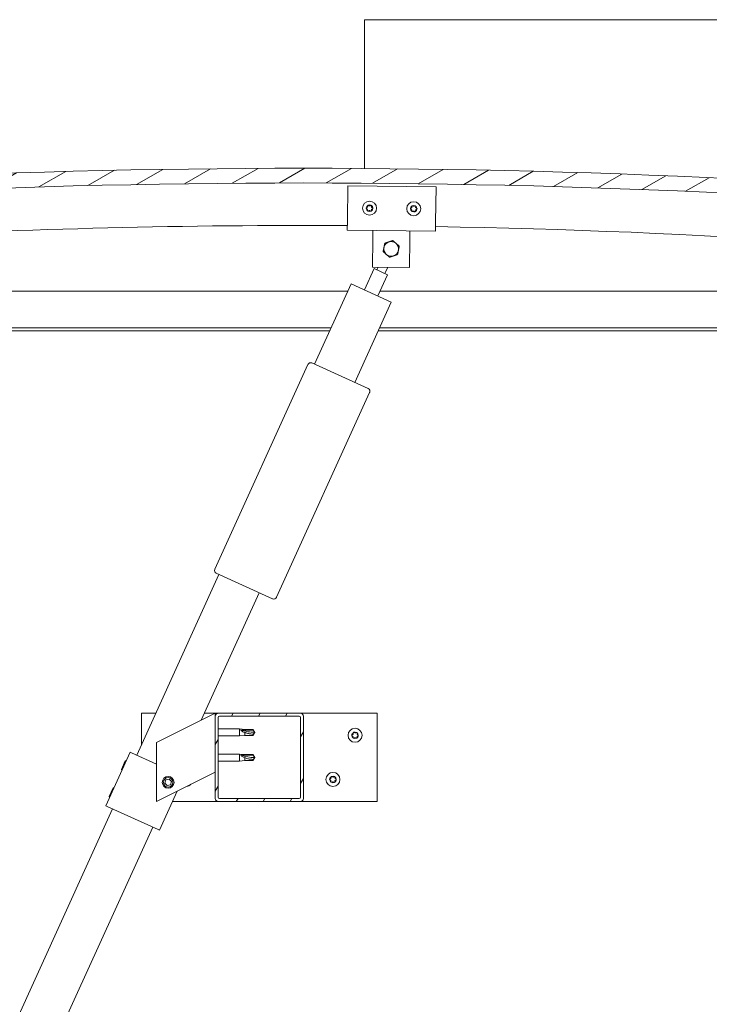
# Model space of a CAD drawing. Header units: millimetres. Extents: x 23192 to 177760, y -399809 to -79279.
# Tile 47 of 256: x 61752 to 61799, y -207945 to -207878. Entities that reach past the tile are written whole.
import ezdxf

# ---------------------------------------------------------------- set-up
doc = ezdxf.new("R2010")
doc.units = ezdxf.units.MM
doc.layers.get('0').update_dxf_attribs({"lineweight": 0})
doc.layers.add('Hatch (ISO)', color=7, linetype='Continuous', lineweight=18)
doc.layers.add('Visible (ISO)', color=7, linetype='Continuous', lineweight=50)
pattern_1 = [(60, (-10843.571, -2108.028), (-13.748153, 7.9375), [])]

# ---------------------------------------------------------------- blocks, each defined once
blk = doc.blocks.new('A$C3bf03bbc')
at = {"layer": 'Hatch (ISO)', "lineweight": 9}
h = blk.add_hatch(dxfattribs=at)
h.set_pattern_fill('ANSI31', color=256, scale=127, angle=-15, style=0)
h.set_pattern_definition([(30, (-10843.571, -2108.028), (-7.9375, 13.748153), [])])
edge = h.paths.add_edge_path()
edge.add_line((21.5, 567.5), (51.5, 567.5))
edge.add_line((51.5, 567.5), (51.5, 577.5))
edge.add_line((51.5, 577.5), (21.5, 577.5))
edge.add_ellipse((-603.5, -5324.56), major_axis=(625, 5902.06), ratio=1, start_angle=0, end_angle=12.089642)
edge.add_line((-1228.5, 577.5), (-1258.5, 577.5))
edge.add_line((-1258.5, 577.5), (-1258.5, 567.5))
edge.add_line((-1258.5, 567.5), (-1228.5, 567.5))
edge.add_ellipse((-603.5, -5334.56), major_axis=(-625, 5902.06), ratio=1, start_angle=347.910358, end_angle=360, ccw=False)
h = blk.add_hatch(dxfattribs=at)
h.set_pattern_fill('ANSI31', color=256, scale=127, angle=15, style=0)
h.set_pattern_definition(pattern_1)
edge = h.paths.add_edge_path()
edge.add_line((16.6, 565.5), (17.5, 565.5))
edge.add_line((17.5, 565.5), (31.4, 565.5))
edge.add_ellipse((31.4, 565.6), major_axis=(0, -0.1), ratio=1, start_angle=0, end_angle=90)
edge.add_line((31.5, 565.6), (31.5, 567.21))
edge.add_ellipse((31.4, 567.21), major_axis=(0.1, 0), ratio=1, start_angle=0, end_angle=86.98358)
edge.add_ellipse((24, 426.78), major_axis=(7.41, 140.53), ratio=1, start_angle=0, end_angle=6.03285)
edge.add_ellipse((16.6, 567.21), major_axis=(-0.0053, 0.0999), ratio=1, start_angle=0, end_angle=86.98358)
edge.add_line((16.5, 567.21), (16.5, 565.6))
edge.add_ellipse((16.6, 565.6), major_axis=(-0.1, 0), ratio=1, start_angle=0, end_angle=90)
edge = h.paths.add_edge_path(flags=0)
edge.add_line((17.5, 566.19), (17.5, 566.29))
edge.add_ellipse((24, 355.09), major_axis=(-6.5, 211.2), ratio=1, start_angle=356.47438, end_angle=360, ccw=False)
edge.add_line((30.5, 566.29), (30.5, 566.19))
edge.add_line((30.5, 566.19), (17.5, 566.19))
edge = h.paths.add_edge_path()
edge.add_ellipse((-1231, 426.77), major_axis=(7.41, 140.53), ratio=1, start_angle=0, end_angle=6.03285)
edge.add_ellipse((-1238.4, 567.21), major_axis=(-0.0053, 0.0999), ratio=1, start_angle=0, end_angle=86.98358)
edge.add_line((-1238.5, 567.21), (-1238.5, 565.6))
edge.add_ellipse((-1238.4, 565.6), major_axis=(-0.1, 0), ratio=1, start_angle=0, end_angle=90)
edge.add_line((-1238.4, 565.5), (-1224.5, 565.5))
edge.add_line((-1224.5, 565.5), (-1223.6, 565.5))
edge.add_ellipse((-1223.6, 565.6), major_axis=(0, -0.1), ratio=1, start_angle=0, end_angle=90)
edge.add_line((-1223.5, 565.6), (-1223.5, 567.21))
edge.add_ellipse((-1223.6, 567.21), major_axis=(0.1, 0), ratio=1, start_angle=0, end_angle=86.98358)
edge = h.paths.add_edge_path(flags=0)
edge.add_ellipse((-1231, 355.09), major_axis=(-6.5, 211.2), ratio=1, start_angle=356.47438, end_angle=360)
edge.add_line((-1237.5, 566.29), (-1237.5, 566.19))
edge.add_line((-1237.5, 566.19), (-1224.5, 566.19))
edge.add_line((-1224.5, 566.19), (-1224.5, 566.29))
h = blk.add_hatch(dxfattribs=at)
h.set_pattern_fill('ANSI31', color=256, scale=127, angle=15, style=0)
h.set_pattern_definition(pattern_1)
edge = h.paths.add_edge_path()
edge.add_ellipse((-661.5, 182), major_axis=(-2, 0), ratio=1, start_angle=0, end_angle=90)
edge.add_line((-661.5, 180), (-605.5, 180))
edge.add_ellipse((-605.5, 182), major_axis=(0, -2), ratio=1, start_angle=0, end_angle=90)
edge.add_line((-603.5, 182), (-603.5, 238))
edge.add_ellipse((-605.5, 238), major_axis=(2, 0), ratio=1, start_angle=0, end_angle=90)
edge.add_line((-605.5, 240), (-661.5, 240))
edge.add_ellipse((-661.5, 238), major_axis=(0, 2), ratio=1, start_angle=0, end_angle=90)
edge.add_line((-663.5, 238), (-663.5, 182))
edge = h.paths.add_edge_path(flags=0)
edge.add_ellipse((-606.5, 183), major_axis=(1, 0), ratio=1, start_angle=270, end_angle=360)
edge.add_line((-605.5, 183), (-605.5, 237))
edge.add_ellipse((-606.5, 237), major_axis=(0, 1), ratio=1, start_angle=270, end_angle=360)
edge.add_line((-606.5, 238), (-660.5, 238))
edge.add_ellipse((-660.5, 237), major_axis=(-1, 0), ratio=1, start_angle=270, end_angle=360)
edge.add_line((-661.5, 237), (-661.5, 183))
edge.add_ellipse((-660.5, 183), major_axis=(0, -1), ratio=1, start_angle=270, end_angle=360)
edge.add_line((-660.5, 182), (-606.5, 182))
at = {"layer": 'Visible (ISO)', "lineweight": 9}
for p, q in [((-562, 708.5), (-562, 711.5)), ((135, 711.5), (-562, 711.5)), ((-562, 610.35), (-562, 708.5)), ((-573.72, 574.52), (-573.45, 598.52)), ((-573.45, 598.52), (-513.45, 597.84)), ((-513.45, 597.84), (-513.72, 573.84)), ((-573.72, 574.52), (-573.79, 568.52)), ((-513.72, 573.84), (-513.79, 567.84)), ((-513.79, 567.84), (-573.79, 568.52)), ((-556.57, 543.32), (-556.35, 562.32)), ((-556.35, 562.32), (-556.29, 568.32)), ((-531.36, 562.04), (-531.29, 568.04)), ((-531.36, 562.04), (-531.57, 543.04)), ((-562.09, 527.8), (-555.51, 542.27)), ((-531.57, 543.04), (-556.57, 543.32)), ((-546.41, 538.13), (-555.51, 542.27)), ((-553.69, 541.44), (-552.86, 543.28)), ((-548.23, 538.96), (-546.3, 543.21)), ((-546.41, 538.13), (-552.98, 523.66)), ((-596.01, 477.31), (-571.19, 531.93)), ((-571.19, 531.93), (-543.88, 519.53)), ((-1203.5, 527), (-573.43, 527)), ((-551.46, 527), (-3.5, 527)), ((-543.88, 519.53), (-568.69, 464.9)), ((-584.79, 502), (-1205.1, 502)), ((-585.7, 500), (-1200, 500)), ((-7, 500), (-552.75, 500)), ((-1.9, 502), (-551.84, 502)), ((-663.75, 337.84), (-600.47, 477.14)), ((-597.83, 478.13), (-559.59, 460.76)), ((-558.59, 458.11), (-621.87, 318.81)), ((-624.52, 317.82), (-662.76, 335.19)), ((-716.77, 211.45), (-660.94, 334.36)), ((-633.63, 321.96), (-673.02, 235.24)), ((-713.5, 218.66), (-713.5, 240)), ((-713.5, 240), (-703.8, 240)), ((-668.51, 237.5), (-703.5, 220)), ((-670.85, 240), (-661.5, 240)), ((-668.51, 237.5), (-663.5, 240)), ((-663.5, 240), (-663.5, 238)), ((-663.5, 238), (-663.5, 182)), ((-605.5, 240), (-661.5, 240)), ((-661.5, 183), (-661.5, 237)), ((-660.5, 238), (-606.5, 238)), ((-605.5, 240), (-553.5, 240)), ((-605.5, 237), (-605.5, 183)), ((-603.5, 182), (-603.5, 238)), ((-553.5, 240), (-553.5, 180)), ((-661.5, 229.4), (-647, 229.4)), ((-647, 224.6), (-647, 229.4)), ((-643.43, 229.05), (-647, 229.4)), ((-646.07, 228.78), (-643.43, 228.58)), ((-643.43, 228.58), (-643.43, 229.05)), ((-643.43, 229.05), (-637.68, 229.05)), ((-643.43, 228.58), (-637.68, 228.58)), ((-637.68, 228.58), (-637.68, 229.05)), ((-636.5, 227), (-637.68, 229.05)), ((-637.68, 228.58), (-636.5, 227)), ((-661.5, 224.6), (-647, 224.6)), ((-643.43, 224.95), (-647, 224.6)), ((-643.43, 224.95), (-643.43, 226.92)), ((-643.43, 224.95), (-637.68, 224.95)), ((-636.5, 227), (-637.68, 224.95)), ((-637.68, 224.95), (-637.68, 225.8)), ((-703.5, 220), (-703.5, 180)), ((-737.87, 177.1), (-721.33, 213.52)), ((-727.25, 201.68), (-724.58, 207.56)), ((-724.58, 207.56), (-723.92, 207.81)), ((-721.33, 213.52), (-720.42, 213.1)), ((-703.5, 205.42), (-720.42, 213.1)), ((-661.5, 212.21), (-647, 212.21)), ((-647, 207.41), (-647, 212.21)), ((-643.43, 211.86), (-647, 212.21)), ((-643.43, 207.76), (-647, 207.41)), ((-646.07, 211.59), (-643.43, 211.39)), ((-643.43, 211.39), (-643.43, 211.86)), ((-643.43, 211.86), (-637.68, 211.86)), ((-643.43, 211.39), (-637.68, 211.39)), ((-643.43, 207.76), (-643.43, 209.73)), ((-643.43, 207.76), (-637.68, 207.76)), ((-637.68, 211.39), (-637.68, 211.86)), ((-636.5, 209.81), (-637.68, 211.86)), ((-637.68, 211.39), (-636.5, 209.81)), ((-636.5, 209.81), (-637.68, 207.76)), ((-637.68, 207.76), (-637.68, 208.61)), ((-727.25, 201.68), (-727.01, 201.01)), ((-661.5, 207.41), (-647, 207.41)), ((-703.5, 180), (-668.51, 197.5)), ((-697.75, 192.47), (-697.08, 194.68)), ((-697.08, 194.68), (-694.84, 195.21)), ((-694.84, 195.21), (-693.25, 193.53)), ((-663.5, 200), (-668.51, 197.5)), ((-735.53, 183.47), (-732.85, 189.36)), ((-732.85, 189.36), (-732.19, 189.6)), ((-696.16, 190.79), (-697.75, 192.47)), ((-693.92, 191.32), (-696.16, 190.79)), ((-693.25, 193.53), (-693.92, 191.32)), ((-735.53, 183.47), (-735.28, 182.81)), ((-701.45, 160.56), (-689.42, 187.04)), ((-606.5, 182), (-660.5, 182)), ((-969.06, -343.93), (-733.32, 175.03)), ((-737.87, 177.1), (-736.96, 176.69)), ((-702.36, 160.97), (-736.96, 176.69)), ((-661.5, 180), (-692.62, 180)), ((-661.5, 180), (-605.5, 180)), ((-553.5, 180), (-605.5, 180)), ((-706, 162.62), (-941.75, -356.34)), ((-702.36, 160.97), (-701.45, 160.56))]:
    blk.add_line(p, q, dxfattribs=at)
for centre, radius in [((-558.62, 583.35), 4.75), ((-528.62, 583.01), 4.75), ((-568.5, 225), 4.75), ((-695.5, 193), 4), ((-695.5, 193), 3.23), ((-583.5, 195), 4.75)]:
    blk.add_circle(centre, radius, dxfattribs=at)
for centre, radius, start, end in [((-603.5, -5324.56), 5935.06, 83.955179, 96.044821), ((-603.5, -5334.56), 5935.06, 83.955179, 96.044821), ((-560.42, 583.38), 0.45, 207.36568, 255.58525), ((-558.62, 583.35), 2.21, 184.50137, 233.35265), ((-558.62, 583.35), 2.21, 124.50137, 173.35265), ((-560.42, 583.38), 0.45, 102.26877, 150.48833), ((-560.73, 582.18), 0.787, 342.26877, 75.58525), ((-560.68, 584.59), 0.787, 282.26877, 15.58525), ((-559.49, 584.92), 0.45, 147.36568, 195.58525), ((-558.62, 583.35), 2.21, 64.50137, 113.35265), ((-559.49, 584.92), 0.45, 42.26877, 90.48833), ((-558.57, 585.75), 0.787, 222.26877, 315.58525), ((-557.69, 584.89), 0.45, 87.36568, 135.58525), ((-558.62, 583.35), 2.21, 304.50137, 353.35265), ((-556.55, 582.1), 0.787, 102.26877, 195.58525), ((-558.62, 583.35), 2.21, 4.50137, 53.35265), ((-557.69, 584.89), 0.45, 342.26877, 30.48833), ((-556.51, 584.51), 0.787, 162.26877, 255.58525), ((-556.82, 583.31), 0.45, 282.26877, 330.48833), ((-556.82, 583.31), 0.45, 27.36568, 75.58525), ((-530.42, 583.03), 0.45, 207.7468, 255.96637), ((-528.62, 583.01), 2.21, 184.88249, 233.73377), ((-528.62, 583.01), 2.21, 124.88249, 173.73377), ((-530.42, 583.03), 0.45, 102.64989, 150.86945), ((-530.72, 581.83), 0.787, 342.64989, 75.96637), ((-530.69, 584.24), 0.787, 282.64989, 15.96637), ((-529.5, 584.58), 0.45, 147.7468, 195.96637), ((-528.62, 583.01), 2.21, 64.88249, 113.73377), ((-529.5, 584.58), 0.45, 42.64989, 90.86945), ((-528.59, 585.42), 0.787, 222.64989, 315.96637), ((-527.7, 584.56), 0.45, 87.7468, 135.96637), ((-528.62, 583.01), 2.21, 304.88249, 353.73377), ((-526.55, 581.78), 0.787, 102.64989, 195.96637), ((-528.62, 583.01), 2.21, 4.88249, 53.73377), ((-527.7, 584.56), 0.45, 342.64989, 30.86945), ((-526.52, 584.19), 0.787, 162.64989, 255.96637), ((-526.82, 582.99), 0.45, 282.64989, 330.86945), ((-526.82, 582.99), 0.45, 27.7468, 75.96637), ((-559.55, 581.81), 0.45, 162.26877, 210.48833), ((-559.55, 581.81), 0.45, 267.36568, 315.58525), ((-558.62, 583.35), 2.21, 244.50137, 293.35265), ((-558.66, 580.94), 0.787, 42.26877, 135.58525), ((-557.75, 581.77), 0.45, 222.26877, 270.48833), ((-557.75, 581.77), 0.45, 327.36568, 15.58525), ((-529.54, 581.46), 0.45, 162.64989, 210.86945), ((-529.54, 581.46), 0.45, 267.7468, 315.96637), ((-528.62, 583.01), 2.21, 244.88249, 293.73377), ((-528.65, 580.6), 0.787, 42.64989, 135.96637), ((-527.74, 581.44), 0.45, 222.64989, 270.86945), ((-527.74, 581.44), 0.45, 327.7468, 15.96637), ((-603.68, -4743.45), 5315.06, 89.67737, 96.69683), ((-603.68, -4743.45), 5315.06, 83.29925, 89.03057), ((-543.93, 555.68), 5, 168.65928, 228.66073), ((-543.93, 555.68), 5, 108.66219, 168.65928), ((-543.93, 555.68), 5, 48.66073, 108.66219), ((-543.93, 555.68), 5, 348.65928, 48.66073), ((-543.93, 555.68), 5, 228.66073, 288.66219), ((-543.93, 555.68), 5, 288.66219, 348.65928), ((-598.65, 476.31), 2, 152.99068, 155.56949), ((-598.65, 476.31), 2, 68.14831, 152.99068), ((-598.65, 476.31), 2, 65.56949, 68.14831), ((-560.41, 458.94), 2, 62.99068, 65.56949), ((-560.41, 458.94), 2, 338.14831, 62.99068), ((-560.41, 458.94), 2, 335.56949, 338.14831), ((-661.93, 337.01), 2, 158.14831, 242.99068), ((-661.93, 337.01), 2, 155.56949, 158.14831), ((-661.93, 337.01), 2, 242.99068, 245.56949), ((-623.69, 319.64), 2, 245.56949, 248.14831), ((-623.69, 319.64), 2, 248.14831, 332.99068), ((-623.69, 319.64), 2, 332.99068, 335.56949), ((-661.5, 238), 2, 90, 180), ((-660.5, 237), 1, 90, 180), ((-606.5, 237), 1, 0, 90), ((-605.5, 238), 2, 0, 90), ((-570.3, 225.08), 0.45, 205.96183, 254.1814), ((-568.5, 225), 2.21, 183.09752, 231.9488), ((-568.5, 225), 2.21, 123.09752, 171.9488), ((-570.3, 225.08), 0.45, 100.86492, 149.08448), ((-570.64, 223.89), 0.787, 340.86492, 74.1814), ((-570.53, 226.29), 0.787, 280.86492, 14.1814), ((-569.47, 223.48), 0.45, 160.86492, 209.08448), ((-569.33, 226.6), 0.45, 145.96183, 194.1814), ((-569.47, 223.48), 0.45, 265.96183, 314.1814), ((-568.5, 225), 2.21, 243.09752, 291.9488), ((-568.5, 225), 2.21, 63.09752, 111.9488), ((-569.33, 226.6), 0.45, 40.86492, 89.08448), ((-568.6, 222.59), 0.787, 40.86492, 134.1814), ((-568.4, 227.41), 0.787, 220.86492, 314.1814), ((-567.67, 223.4), 0.45, 220.86492, 269.08448), ((-567.53, 226.52), 0.45, 85.96183, 134.1814), ((-568.5, 225), 2.21, 303.09752, 351.9488), ((-567.67, 223.4), 0.45, 325.96183, 14.1814), ((-566.47, 223.71), 0.787, 100.86492, 194.1814), ((-566.36, 226.11), 0.787, 160.86492, 254.1814), ((-567.53, 226.52), 0.45, 340.86492, 29.08448), ((-568.5, 225), 2.21, 3.09752, 51.9488), ((-566.7, 224.92), 0.45, 280.86492, 329.08448), ((-566.7, 224.92), 0.45, 25.96183, 74.1814), ((-585.3, 195.08), 0.45, 205.96183, 254.1814), ((-583.5, 195), 2.21, 183.09752, 231.9488), ((-583.5, 195), 2.21, 123.09752, 171.9488), ((-585.3, 195.08), 0.45, 100.86492, 149.08448), ((-585.64, 193.89), 0.787, 340.86492, 74.1814), ((-585.53, 196.29), 0.787, 280.86492, 14.1814), ((-584.33, 196.6), 0.45, 145.96183, 194.1814), ((-583.5, 195), 2.21, 63.09752, 111.9488), ((-584.33, 196.6), 0.45, 40.86492, 89.08448), ((-583.4, 197.41), 0.787, 220.86492, 314.1814), ((-582.53, 196.52), 0.45, 85.96183, 134.1814), ((-583.5, 195), 2.21, 303.09752, 351.9488), ((-581.47, 193.71), 0.787, 100.86492, 194.1814), ((-581.36, 196.11), 0.787, 160.86492, 254.1814), ((-582.53, 196.52), 0.45, 340.86492, 29.08448), ((-583.5, 195), 2.21, 3.09752, 51.9488), ((-581.7, 194.92), 0.45, 280.86492, 329.08448), ((-581.7, 194.92), 0.45, 25.96183, 74.1814), ((-683.5, 195), 4.75, 276.87045, 316.25965), ((-584.47, 193.48), 0.45, 160.86492, 209.08448), ((-584.47, 193.48), 0.45, 265.96183, 314.1814), ((-583.5, 195), 2.21, 243.09752, 291.9488), ((-583.6, 192.59), 0.787, 40.86492, 134.1814), ((-582.67, 193.4), 0.45, 220.86492, 269.08448), ((-582.67, 193.4), 0.45, 325.96183, 14.1814), ((-661.5, 182), 2, 180, 270), ((-660.5, 183), 1, 180, 270), ((-606.5, 183), 1, 270, 0), ((-605.5, 182), 2, 270, 0)]:
    blk.add_arc(centre, radius, start, end, dxfattribs=at)
for centre in [(-636.5, 243.18), (-636.5, 225.99)]:
    blk.add_ellipse(centre, major_axis=(-21, 0), ratio=0.770487, start_param=1.097432, end_param=1.570796, dxfattribs=at)
for points, knots in [([(-560.82, 583.17), (-560.84, 583.22), (-560.86, 583.27), (-560.87, 583.38), (-560.87, 583.44), (-560.84, 583.53), (-560.83, 583.57), (-560.81, 583.6)], [0.17438702, 0.17438702, 0.17438702, 0.17438702, 0.18896797, 0.18896797, 0.20586323, 0.20586323, 0.21737851, 0.21737851, 0.21737851, 0.21737851]), ([(-559.87, 585.17), (-559.84, 585.21), (-559.81, 585.25), (-559.72, 585.31), (-559.66, 585.34), (-559.57, 585.37), (-559.53, 585.37), (-559.49, 585.37)], [0.17438702, 0.17438702, 0.17438702, 0.17438702, 0.18896797, 0.18896797, 0.20586323, 0.20586323, 0.21737851, 0.21737851, 0.21737851, 0.21737851]), ([(-557.67, 585.34), (-557.62, 585.34), (-557.57, 585.33), (-557.46, 585.28), (-557.41, 585.25), (-557.35, 585.18), (-557.32, 585.15), (-557.3, 585.12)], [0.17438702, 0.17438702, 0.17438702, 0.17438702, 0.18896797, 0.18896797, 0.20586323, 0.20586323, 0.21737852, 0.21737852, 0.21737852, 0.21737852]), ([(-556.42, 583.52), (-556.4, 583.48), (-556.38, 583.43), (-556.36, 583.32), (-556.37, 583.26), (-556.39, 583.16), (-556.41, 583.13), (-556.43, 583.09)], [0.17438702, 0.17438702, 0.17438702, 0.17438702, 0.18896797, 0.18896797, 0.20586323, 0.20586323, 0.21737852, 0.21737852, 0.21737852, 0.21737852]), ([(-530.82, 582.82), (-530.84, 582.86), (-530.86, 582.91), (-530.87, 583.02), (-530.87, 583.09), (-530.85, 583.18), (-530.83, 583.21), (-530.81, 583.25)], [0.17438702, 0.17438702, 0.17438702, 0.17438702, 0.18896797, 0.18896797, 0.20586323, 0.20586323, 0.21737851, 0.21737851, 0.21737851, 0.21737851]), ([(-529.88, 584.82), (-529.85, 584.86), (-529.82, 584.9), (-529.73, 584.97), (-529.68, 585), (-529.59, 585.02), (-529.55, 585.03), (-529.51, 585.03)], [0.17438702, 0.17438702, 0.17438702, 0.17438702, 0.18896797, 0.18896797, 0.20586323, 0.20586323, 0.21737851, 0.21737851, 0.21737851, 0.21737851]), ([(-527.68, 585.01), (-527.63, 585), (-527.58, 584.99), (-527.48, 584.95), (-527.43, 584.92), (-527.36, 584.85), (-527.33, 584.82), (-527.31, 584.79)], [0.17438702, 0.17438702, 0.17438702, 0.17438702, 0.18896797, 0.18896797, 0.20586323, 0.20586323, 0.21737852, 0.21737852, 0.21737852, 0.21737852]), ([(-526.42, 583.2), (-526.4, 583.15), (-526.38, 583.1), (-526.37, 582.99), (-526.37, 582.93), (-526.39, 582.84), (-526.41, 582.8), (-526.43, 582.77)], [0.17438702, 0.17438702, 0.17438702, 0.17438702, 0.18896797, 0.18896797, 0.20586323, 0.20586323, 0.21737852, 0.21737852, 0.21737852, 0.21737852]), ([(-559.57, 581.36), (-559.62, 581.36), (-559.67, 581.37), (-559.77, 581.41), (-559.82, 581.44), (-559.89, 581.51), (-559.91, 581.54), (-559.93, 581.58)], [0.17438702, 0.17438702, 0.17438702, 0.17438702, 0.18896797, 0.18896797, 0.20586323, 0.20586323, 0.21737852, 0.21737852, 0.21737852, 0.21737852]), ([(-557.37, 581.53), (-557.39, 581.49), (-557.43, 581.45), (-557.52, 581.38), (-557.57, 581.35), (-557.66, 581.33), (-557.7, 581.32), (-557.74, 581.32)], [0.17438702, 0.17438702, 0.17438702, 0.17438702, 0.18896797, 0.18896797, 0.20586323, 0.20586323, 0.21737852, 0.21737852, 0.21737852, 0.21737852]), ([(-529.56, 581.01), (-529.6, 581.01), (-529.66, 581.02), (-529.76, 581.06), (-529.81, 581.1), (-529.88, 581.16), (-529.9, 581.2), (-529.92, 581.23)], [0.17438702, 0.17438702, 0.17438702, 0.17438702, 0.18896797, 0.18896797, 0.20586323, 0.20586323, 0.21737852, 0.21737852, 0.21737852, 0.21737852]), ([(-527.36, 581.2), (-527.38, 581.16), (-527.42, 581.12), (-527.51, 581.05), (-527.56, 581.02), (-527.65, 581), (-527.69, 580.99), (-527.73, 580.99)], [0.17438702, 0.17438702, 0.17438702, 0.17438702, 0.18896797, 0.18896797, 0.20586323, 0.20586323, 0.21737852, 0.21737852, 0.21737852, 0.21737852]), ([(-643.43, 226.92), (-643.69, 227.01), (-643.94, 227.11), (-644.52, 227.37), (-644.84, 227.53), (-645.42, 227.91), (-645.72, 228.14), (-645.95, 228.44), (-645.99, 228.51), (-646.06, 228.65), (-646.07, 228.72), (-646.07, 228.78)], [0.9725494, 0.9725494, 0.9725494, 0.9725494, 1.0547969, 1.0547969, 1.1648244, 1.1648244, 1.2623094, 1.2623094, 1.290226, 1.290226, 1.3181426, 1.3181426, 1.3181426, 1.3181426]), ([(-637.68, 225.8), (-638.02, 225.81), (-638.35, 225.84), (-639.44, 225.93), (-640.18, 226.03), (-641.64, 226.32), (-642.34, 226.51), (-643.15, 226.81), (-643.29, 226.86), (-643.43, 226.92)], [1.0298299, 1.0298299, 1.0298299, 1.0298299, 1.1268672, 1.1268672, 1.3401618, 1.3401618, 1.5534565, 1.5534565, 1.5990374, 1.5990374, 1.5990374, 1.5990374]), ([(-570.7, 224.88), (-570.72, 224.92), (-570.74, 224.98), (-570.75, 225.09), (-570.75, 225.15), (-570.72, 225.24), (-570.71, 225.27), (-570.68, 225.31)], [0.17438702, 0.17438702, 0.17438702, 0.17438702, 0.18896797, 0.18896797, 0.20586323, 0.20586323, 0.21737851, 0.21737851, 0.21737851, 0.21737851]), ([(-569.5, 223.03), (-569.55, 223.04), (-569.6, 223.05), (-569.7, 223.09), (-569.75, 223.13), (-569.82, 223.2), (-569.84, 223.23), (-569.86, 223.26)], [0.17438702, 0.17438702, 0.17438702, 0.17438702, 0.18896797, 0.18896797, 0.20586323, 0.20586323, 0.21737851, 0.21737851, 0.21737851, 0.21737851]), ([(-569.7, 226.85), (-569.68, 226.89), (-569.64, 226.93), (-569.55, 226.99), (-569.5, 227.02), (-569.4, 227.04), (-569.36, 227.05), (-569.32, 227.05)], [0.17438702, 0.17438702, 0.17438702, 0.17438702, 0.18896797, 0.18896797, 0.20586323, 0.20586323, 0.21737852, 0.21737852, 0.21737852, 0.21737852]), ([(-567.3, 223.15), (-567.32, 223.11), (-567.36, 223.07), (-567.45, 223.01), (-567.5, 222.98), (-567.6, 222.96), (-567.64, 222.95), (-567.68, 222.95)], [0.17438702, 0.17438702, 0.17438702, 0.17438702, 0.18896797, 0.18896797, 0.20586323, 0.20586323, 0.21737852, 0.21737852, 0.21737852, 0.21737852]), ([(-567.5, 226.97), (-567.45, 226.96), (-567.4, 226.95), (-567.3, 226.91), (-567.25, 226.87), (-567.18, 226.8), (-567.16, 226.77), (-567.14, 226.74)], [0.17438702, 0.17438702, 0.17438702, 0.17438702, 0.18896797, 0.18896797, 0.20586323, 0.20586323, 0.21737852, 0.21737852, 0.21737852, 0.21737852]), ([(-566.3, 225.12), (-566.28, 225.08), (-566.26, 225.02), (-566.25, 224.91), (-566.25, 224.85), (-566.28, 224.76), (-566.29, 224.73), (-566.32, 224.69)], [0.17438702, 0.17438702, 0.17438702, 0.17438702, 0.18896797, 0.18896797, 0.20586323, 0.20586323, 0.21737852, 0.21737852, 0.21737852, 0.21737852]), ([(-643.43, 209.73), (-643.69, 209.82), (-643.94, 209.92), (-644.52, 210.17), (-644.84, 210.34), (-645.42, 210.71), (-645.72, 210.95), (-645.95, 211.25), (-645.99, 211.32), (-646.06, 211.46), (-646.07, 211.53), (-646.07, 211.59)], [0.9725494, 0.9725494, 0.9725494, 0.9725494, 1.0547969, 1.0547969, 1.1648244, 1.1648244, 1.2623094, 1.2623094, 1.290226, 1.290226, 1.3181426, 1.3181426, 1.3181426, 1.3181426]), ([(-637.68, 208.61), (-638.02, 208.62), (-638.35, 208.65), (-639.44, 208.74), (-640.18, 208.84), (-641.64, 209.13), (-642.34, 209.32), (-643.15, 209.62), (-643.29, 209.67), (-643.43, 209.73)], [1.0298299, 1.0298299, 1.0298299, 1.0298299, 1.1268672, 1.1268672, 1.3401618, 1.3401618, 1.5534565, 1.5534565, 1.5990374, 1.5990374, 1.5990374, 1.5990374]), ([(-585.7, 194.88), (-585.72, 194.92), (-585.74, 194.98), (-585.75, 195.09), (-585.75, 195.15), (-585.72, 195.24), (-585.71, 195.27), (-585.68, 195.31)], [0.17438702, 0.17438702, 0.17438702, 0.17438702, 0.18896797, 0.18896797, 0.20586323, 0.20586323, 0.21737851, 0.21737851, 0.21737851, 0.21737851]), ([(-584.7, 196.85), (-584.68, 196.89), (-584.64, 196.93), (-584.55, 196.99), (-584.5, 197.02), (-584.4, 197.04), (-584.36, 197.05), (-584.32, 197.05)], [0.17438702, 0.17438702, 0.17438702, 0.17438702, 0.18896797, 0.18896797, 0.20586323, 0.20586323, 0.21737852, 0.21737852, 0.21737852, 0.21737852]), ([(-582.5, 196.97), (-582.45, 196.96), (-582.4, 196.95), (-582.3, 196.91), (-582.25, 196.87), (-582.18, 196.8), (-582.16, 196.77), (-582.14, 196.74)], [0.17438702, 0.17438702, 0.17438702, 0.17438702, 0.18896797, 0.18896797, 0.20586323, 0.20586323, 0.21737852, 0.21737852, 0.21737852, 0.21737852]), ([(-581.3, 195.12), (-581.28, 195.08), (-581.26, 195.02), (-581.25, 194.91), (-581.25, 194.85), (-581.28, 194.76), (-581.29, 194.73), (-581.32, 194.69)], [0.17438702, 0.17438702, 0.17438702, 0.17438702, 0.18896797, 0.18896797, 0.20586323, 0.20586323, 0.21737852, 0.21737852, 0.21737852, 0.21737852]), ([(-584.5, 193.03), (-584.55, 193.04), (-584.6, 193.05), (-584.7, 193.09), (-584.75, 193.13), (-584.82, 193.2), (-584.84, 193.23), (-584.86, 193.26)], [0.17438702, 0.17438702, 0.17438702, 0.17438702, 0.18896797, 0.18896797, 0.20586323, 0.20586323, 0.21737851, 0.21737851, 0.21737851, 0.21737851]), ([(-582.3, 193.15), (-582.32, 193.11), (-582.36, 193.07), (-582.45, 193.01), (-582.5, 192.98), (-582.6, 192.96), (-582.64, 192.95), (-582.68, 192.95)], [0.17438702, 0.17438702, 0.17438702, 0.17438702, 0.18896797, 0.18896797, 0.20586323, 0.20586323, 0.21737852, 0.21737852, 0.21737852, 0.21737852])]:
    blk.add_open_spline(points, degree=3, knots=knots, dxfattribs=at)
for points, weights in [([(-549.4, 553.83), (-549.09, 555.35), (-548.83, 556.66)], [1.00457803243, 1.04033007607, 1]), ([(-548.83, 556.66), (-548.57, 557.98), (-548.26, 559.49)], [1, 1.04032687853, 1.0045837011]), ([(-548.26, 559.49), (-546.8, 559.99), (-545.53, 560.42)], [1.0045837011, 1.04032687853, 1]), ([(-545.53, 560.42), (-544.26, 560.85), (-542.79, 561.34)], [1, 1.04033007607, 1.00457803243]), ([(-542.79, 561.34), (-541.63, 560.32), (-540.63, 559.43)], [1.00457803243, 1.04033007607, 1]), ([(-540.63, 559.43), (-539.62, 558.55), (-538.46, 557.53)], [1, 1.04033007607, 1.00457803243]), ([(-538.46, 557.53), (-538.76, 556.01), (-539.03, 554.7)], [1.00457803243, 1.04033007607, 1]), ([(-547.23, 551.93), (-548.24, 552.81), (-549.4, 553.83)], [1, 1.04033007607, 1.00457803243]), ([(-545.06, 550.02), (-546.23, 551.04), (-547.23, 551.93)], [1.00457803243, 1.04033007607, 1]), ([(-542.33, 550.94), (-543.6, 550.51), (-545.06, 550.02)], [1, 1.04033007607, 1.00457803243]), ([(-539.59, 551.87), (-541.06, 551.37), (-542.33, 550.94)], [1.0045837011, 1.04032687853, 1]), ([(-539.03, 554.7), (-539.29, 553.38), (-539.59, 551.87)], [1, 1.04032687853, 1.0045837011])]:
    blk.add_rational_spline(points, weights, degree=2, dxfattribs=at)
for points in [[(-636.5, 227), (-636.88, 226.58), (-637.28, 226.17), (-637.68, 225.8)], [(-636.5, 209.81), (-636.88, 209.39), (-637.28, 208.98), (-637.68, 208.61)]]:
    blk.add_open_spline(points, degree=3, dxfattribs=at)

msp = doc.modelspace()

# ---------------------------------------------------------------- block references
at = {"xscale": 0.1, "yscale": 0.1, "zscale": 0.1}
msp.add_blockref('A$C3bf03bbc', (61832.06965, -207949.21604), dxfattribs=at)

doc.saveas('drawing.dxf')
